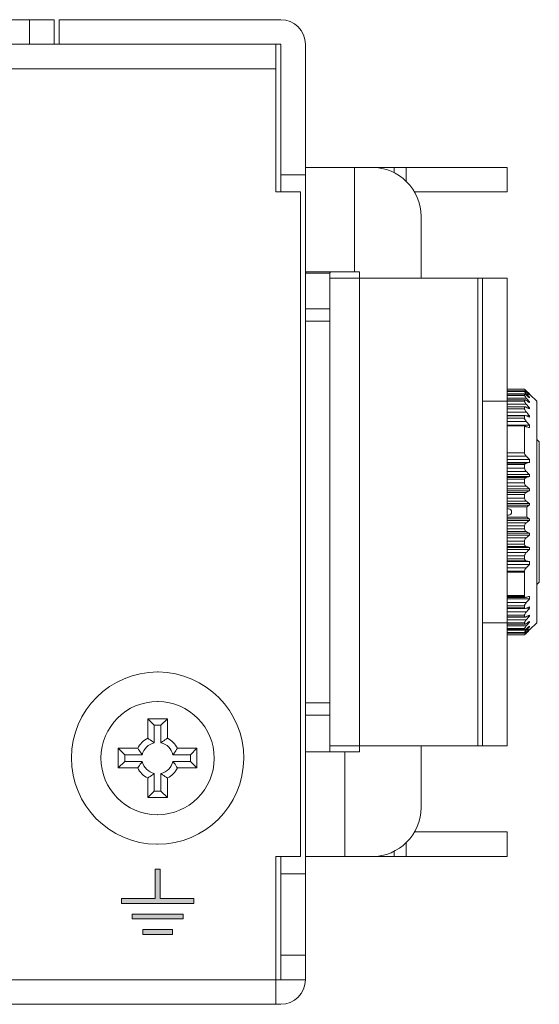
# Model space of a CAD drawing. Header units: millimetres. Extents: x 38 to 345, y 39 to 594.
# Tile 9 of 46: x 207 to 228, y 279 to 319. Entities that reach past the tile are written whole.
import ezdxf

# ---------------------------------------------------------------- set-up
doc = ezdxf.new("R2010")
doc.units = ezdxf.units.MM
doc.layers.add('PRINT', color=7, linetype='Continuous')

msp = doc.modelspace()

# ---------------------------------------------------------------- hatches: boundary and pattern name
at = {"layer": 'PRINT', "lineweight": 0}
h = msp.add_hatch(color=256, dxfattribs=at)
h.dxf.hatch_style = 1
h.paths.add_polyline_path([(212.174, 284.538), (212.374, 284.538), (212.374, 283.336), (213.745, 283.336), (213.745, 283.136), (210.804, 283.136), (210.804, 283.336), (212.174, 283.336)])
h.paths.add_polyline_path([(212.877, 281.883), (212.877, 282.083), (211.672, 282.083), (211.672, 281.883)])
h.paths.add_polyline_path([(211.238, 282.51), (211.238, 282.71), (213.311, 282.71), (213.311, 282.51)])

# ---------------------------------------------------------------- linework, layer by layer
at = {"color": 7, "linetype": 'Continuous', "lineweight": 0}
for p, q in [((207.074, 319.044), (139.274, 319.044)), ((208.074, 319.044), (207.074, 319.044)), ((207.074, 318.044), (207.074, 319.044)), ((208.074, 319.044), (208.074, 318.044)), ((217.274, 319.044), (208.274, 319.044)), ((208.274, 318.044), (208.274, 319.044)), ((207.074, 318.044), (139.774, 318.044)), ((207.074, 318.044), (208.074, 318.044)), ((208.074, 318.044), (208.274, 318.044)), ((217.074, 318.044), (208.274, 318.044)), ((217.274, 318.044), (217.074, 318.044)), ((217.074, 317.044), (217.074, 318.044)), ((217.274, 318.044), (217.274, 312.744)), ((218.274, 318.044), (218.274, 313.044)), ((217.074, 317.044), (139.774, 317.044)), ((217.074, 317.044), (217.074, 312.044)), ((219.273, 313.044), (218.274, 313.044)), ((218.274, 313.044), (218.274, 312.744)), ((220.274, 313.044), (219.273, 313.044)), ((220.274, 313.044), (220.974, 313.044)), ((220.274, 313.044), (220.274, 308.794)), ((221.876, 313.044), (220.974, 313.044)), ((222.368, 313.044), (221.876, 313.044)), ((221.876, 312.824), (221.876, 313.044)), ((226.474, 313.044), (222.368, 313.044)), ((222.368, 313.044), (222.368, 312.476)), ((226.474, 313.044), (226.474, 312.044)), ((217.274, 312.744), (218.274, 312.744)), ((217.274, 312.044), (217.274, 312.744)), ((218.274, 308.794), (218.274, 312.744)), ((218.074, 312.044), (217.074, 312.044)), ((218.074, 285.044), (218.074, 312.044)), ((222.706, 312.044), (226.474, 312.044)), ((222.974, 311.044), (222.974, 308.544)), ((218.274, 307.294), (218.274, 308.794)), ((218.275, 308.764), (218.274, 308.751)), ((218.31, 308.751), (218.274, 308.751)), ((218.31, 308.794), (218.379, 308.794)), ((219.274, 308.751), (218.31, 308.751)), ((218.379, 308.794), (219.17, 308.794)), ((219.17, 308.794), (219.4, 308.794)), ((219.274, 308.544), (219.274, 308.751)), ((219.274, 289.544), (219.274, 308.544)), ((220.316, 308.544), (219.274, 308.544)), ((219.4, 308.794), (220.167, 308.794)), ((220.167, 308.794), (220.274, 308.794)), ((220.474, 308.794), (220.274, 308.794)), ((220.474, 308.544), (220.316, 308.544)), ((220.474, 308.544), (220.474, 308.794)), ((225.274, 308.544), (220.474, 308.544)), ((220.474, 308.544), (220.474, 289.544)), ((225.474, 308.544), (225.274, 308.544)), ((225.274, 289.544), (225.274, 308.544)), ((225.474, 308.544), (226.474, 308.544)), ((225.474, 308.544), (225.474, 303.544)), ((226.474, 303.544), (226.474, 308.544)), ((218.274, 307.294), (218.274, 306.794)), ((218.274, 307.294), (219.274, 307.294)), ((218.274, 291.294), (218.274, 306.794)), ((219.274, 306.794), (218.274, 306.794)), ((226.474, 304.039), (227.174, 304.039)), ((227.174, 304.029), (226.474, 304.029)), ((227.174, 304.039), (227.246, 303.97)), ((227.174, 304.029), (227.174, 304.039)), ((227.21, 303.986), (227.174, 304.029)), ((226.474, 303.971), (227.174, 303.971)), ((227.174, 303.943), (226.474, 303.943)), ((227.246, 303.847), (226.474, 303.847)), ((226.474, 303.826), (227.174, 303.826)), ((227.174, 303.779), (226.474, 303.779)), ((227.246, 303.671), (226.474, 303.671)), ((226.474, 303.607), (227.174, 303.607)), ((226.474, 303.605), (227.174, 303.605)), ((227.174, 303.943), (227.174, 303.971)), ((227.174, 303.787), (227.174, 303.826)), ((227.174, 303.826), (227.176, 303.826)), ((227.174, 303.779), (227.174, 303.787)), ((227.174, 303.605), (227.183, 303.607)), ((227.174, 303.573), (227.174, 303.605)), ((227.176, 303.826), (227.188, 303.823)), ((227.183, 303.607), (227.188, 303.607)), ((227.188, 303.823), (227.246, 303.784)), ((227.246, 303.947), (227.209, 303.947)), ((227.246, 303.947), (227.21, 303.986)), ((227.246, 303.97), (227.268, 303.949)), ((227.246, 303.97), (227.268, 303.949)), ((227.262, 303.931), (227.246, 303.947)), ((227.262, 303.931), (227.246, 303.947)), ((227.268, 303.823), (227.246, 303.847)), ((227.268, 303.823), (227.246, 303.847)), ((227.268, 303.925), (227.262, 303.931)), ((227.268, 303.925), (227.262, 303.931)), ((227.268, 303.949), (227.273, 303.943)), ((227.268, 303.949), (227.273, 303.943)), ((227.277, 303.812), (227.268, 303.823)), ((227.277, 303.812), (227.268, 303.823)), ((227.348, 303.703), (227.374, 303.703)), ((227.374, 303.811), (227.353, 303.834)), ((227.374, 303.811), (227.353, 303.834)), ((227.362, 303.811), (227.374, 303.811)), ((227.396, 303.822), (227.374, 303.844)), ((227.374, 303.843), (227.374, 303.844)), ((227.374, 303.8), (227.374, 303.811)), ((227.374, 303.682), (227.374, 303.703)), ((227.674, 303.544), (227.396, 303.822)), ((225.474, 303.544), (225.474, 294.544)), ((226.474, 303.544), (225.474, 303.544)), ((226.474, 303.544), (226.474, 294.544)), ((227.174, 303.54), (226.474, 303.54)), ((227.246, 303.422), (226.474, 303.422)), ((226.474, 303.319), (227.174, 303.319)), ((226.474, 303.313), (227.174, 303.313)), ((227.174, 303.231), (226.474, 303.231)), ((227.174, 303.54), (227.174, 303.573)), ((227.174, 303.319), (227.191, 303.319)), ((227.174, 303.313), (227.191, 303.319)), ((227.174, 303.231), (227.174, 303.313)), ((227.3, 303.27), (227.374, 303.27)), ((227.328, 303.522), (227.374, 303.522)), ((227.374, 303.491), (227.374, 303.522)), ((227.374, 303.229), (227.374, 303.27)), ((227.674, 302.544), (227.674, 303.544)), ((227.246, 303.104), (226.474, 303.104)), ((226.474, 302.966), (227.174, 302.966)), ((226.474, 302.953), (227.174, 302.953)), ((227.174, 302.855), (226.474, 302.855)), ((227.174, 302.966), (227.202, 302.966)), ((227.174, 302.855), (227.174, 302.953)), ((227.202, 302.966), (227.246, 302.955)), ((227.253, 302.952), (227.374, 302.952)), ((227.374, 302.902), (227.374, 302.952)), ((227.246, 302.722), (226.474, 302.722)), ((226.474, 302.572), (227.374, 302.572)), ((226.474, 302.542), (227.174, 302.542)), ((227.174, 301.448), (227.174, 302.542)), ((227.374, 302.473), (227.374, 302.572)), ((227.674, 299.044), (227.674, 302.544)), ((227.774, 301.894), (227.674, 301.994)), ((227.774, 300.92), (227.774, 301.894)), ((227.174, 301.448), (226.474, 301.448)), ((227.247, 301.306), (226.474, 301.306)), ((226.474, 301.178), (227.374, 301.178)), ((227.374, 301.049), (226.474, 301.049)), ((226.474, 301.026), (227.246, 301.026)), ((226.474, 300.968), (227.174, 300.968)), ((227.174, 300.825), (226.474, 300.825)), ((227.174, 300.825), (227.174, 300.968)), ((227.184, 300.78), (227.174, 300.825)), ((227.246, 301.026), (227.374, 301.049)), ((227.374, 301.049), (227.374, 301.178)), ((227.774, 300.893), (227.774, 300.92)), ((227.774, 299.744), (227.774, 300.893)), ((227.246, 300.687), (226.474, 300.687)), ((226.474, 300.567), (227.374, 300.567)), ((227.374, 300.486), (226.474, 300.486)), ((226.474, 300.445), (227.246, 300.445)), ((227.374, 300.486), (227.374, 300.567)), ((226.474, 300.374), (227.174, 300.374)), ((227.174, 300.226), (226.474, 300.226)), ((227.246, 300.091), (226.474, 300.091)), ((227.174, 300.226), (227.174, 300.374)), ((227.178, 300.199), (227.174, 300.226)), ((226.474, 299.985), (227.374, 299.985)), ((227.374, 299.901), (226.474, 299.901)), ((226.474, 299.842), (227.246, 299.842)), ((226.474, 299.759), (227.174, 299.759)), ((227.174, 299.607), (226.474, 299.607)), ((227.174, 299.607), (227.174, 299.759)), ((227.374, 299.901), (227.374, 299.985)), ((227.774, 299.708), (227.774, 299.744)), ((227.774, 299.52), (227.774, 299.708)), ((227.246, 299.48), (226.474, 299.48)), ((226.474, 299.388), (227.374, 299.388)), ((227.374, 299.319), (226.474, 299.319)), ((226.474, 299.259), (227.274, 299.259)), ((227.274, 299.044), (227.274, 299.259)), ((227.374, 299.319), (227.374, 299.388)), ((227.774, 299.488), (227.774, 299.52)), ((227.774, 299.044), (227.774, 299.488)), ((227.274, 298.828), (226.474, 298.828)), ((227.274, 298.828), (227.274, 299.044)), ((227.674, 295.544), (227.674, 299.044)), ((227.774, 298.596), (227.774, 299.044)), ((226.474, 298.769), (227.374, 298.769)), ((227.374, 298.7), (226.474, 298.7)), ((226.474, 298.607), (227.246, 298.607)), ((226.474, 298.48), (227.174, 298.48)), ((227.174, 298.354), (227.174, 298.48)), ((227.374, 298.7), (227.374, 298.769)), ((227.774, 298.567), (227.774, 298.596)), ((227.774, 298.376), (227.774, 298.567)), ((227.174, 298.354), (226.474, 298.354)), ((227.246, 298.245), (226.474, 298.245)), ((226.474, 298.186), (227.374, 298.186)), ((227.374, 298.102), (226.474, 298.102)), ((227.374, 298.102), (227.374, 298.186)), ((227.774, 298.344), (227.774, 298.376)), ((227.774, 297.194), (227.774, 298.344)), ((226.474, 297.996), (227.246, 297.996)), ((226.474, 297.862), (227.174, 297.862)), ((227.174, 297.739), (226.474, 297.739)), ((227.246, 297.642), (226.474, 297.642)), ((226.474, 297.601), (227.374, 297.601)), ((227.174, 297.862), (227.178, 297.889)), ((227.174, 297.739), (227.174, 297.862)), ((227.374, 297.52), (227.374, 297.601)), ((227.374, 297.52), (226.474, 297.52)), ((226.474, 297.4), (227.246, 297.4)), ((226.474, 297.262), (227.174, 297.262)), ((227.174, 297.262), (227.184, 297.307)), ((227.174, 297.144), (227.174, 297.262)), ((227.174, 297.144), (226.474, 297.144)), ((227.246, 297.061), (226.474, 297.061)), ((226.474, 297.038), (227.374, 297.038)), ((227.374, 296.909), (226.474, 296.909)), ((227.374, 297.038), (227.246, 297.061)), ((227.374, 296.909), (227.374, 297.038)), ((227.774, 297.167), (227.774, 297.194)), ((227.774, 296.194), (227.774, 297.167)), ((226.474, 296.782), (227.247, 296.782)), ((226.474, 296.639), (227.174, 296.639)), ((227.174, 296.599), (226.474, 296.599)), ((227.174, 296.599), (227.174, 296.639)), ((227.174, 296.599), (227.174, 295.65)), ((227.774, 296.194), (227.674, 296.094)), ((226.474, 295.65), (227.174, 295.65)), ((227.174, 295.617), (226.474, 295.617)), ((227.174, 295.617), (227.174, 295.65)), ((227.374, 295.515), (227.374, 295.614)), ((226.474, 295.576), (227.22, 295.576)), ((227.374, 295.515), (226.474, 295.515)), ((226.474, 295.365), (227.246, 295.365)), ((226.474, 295.232), (227.174, 295.232)), ((227.174, 295.151), (227.174, 295.232)), ((227.247, 295.58), (227.22, 295.576)), ((227.674, 294.544), (227.674, 295.544)), ((227.174, 295.151), (226.474, 295.151)), ((226.474, 295.123), (227.207, 295.123)), ((226.474, 294.983), (227.246, 294.983)), ((226.474, 294.856), (227.174, 294.856)), ((227.174, 294.788), (227.174, 294.856)), ((227.246, 295.132), (227.207, 295.123)), ((227.374, 295.135), (227.253, 295.135)), ((227.374, 294.817), (227.3, 294.817)), ((227.374, 295.135), (227.374, 295.186)), ((227.374, 294.817), (227.374, 294.858)), ((225.474, 294.544), (225.474, 289.544)), ((225.474, 294.544), (226.474, 294.544)), ((227.174, 294.788), (226.474, 294.788)), ((226.474, 294.77), (227.196, 294.77)), ((226.474, 294.665), (227.246, 294.665)), ((226.474, 294.547), (227.174, 294.547)), ((226.474, 289.544), (226.474, 294.544)), ((227.174, 294.493), (226.474, 294.493)), ((226.474, 294.483), (227.174, 294.483)), ((226.474, 294.416), (227.246, 294.416)), ((227.174, 294.493), (227.174, 294.547)), ((227.174, 294.483), (227.187, 294.483)), ((227.374, 294.565), (227.328, 294.565)), ((227.374, 294.565), (227.374, 294.597)), ((227.374, 294.384), (227.374, 294.405)), ((227.674, 294.544), (227.396, 294.265)), ((226.474, 294.308), (227.174, 294.308)), ((227.174, 294.269), (226.474, 294.269)), ((226.474, 294.265), (227.174, 294.265)), ((226.474, 294.24), (227.246, 294.24)), ((226.474, 294.144), (227.174, 294.144)), ((227.174, 294.121), (226.474, 294.121)), ((226.474, 294.12), (227.174, 294.12)), ((226.474, 294.058), (227.174, 294.058)), ((227.174, 294.05), (226.474, 294.05)), ((227.174, 294.269), (227.174, 294.308)), ((227.181, 294.265), (227.174, 294.269)), ((227.174, 294.14), (227.174, 294.144)), ((227.174, 294.132), (227.174, 294.14)), ((227.174, 294.121), (227.174, 294.132)), ((227.174, 294.12), (227.176, 294.12)), ((227.236, 294.107), (227.174, 294.05)), ((227.174, 294.058), (227.21, 294.101)), ((227.174, 294.05), (227.174, 294.058)), ((227.209, 294.14), (227.246, 294.14)), ((227.21, 294.101), (227.246, 294.14)), ((227.246, 294.24), (227.268, 294.264)), ((227.246, 294.24), (227.268, 294.264)), ((227.246, 294.14), (227.262, 294.157)), ((227.246, 294.14), (227.262, 294.157)), ((227.268, 294.138), (227.246, 294.117)), ((227.268, 294.138), (227.246, 294.117)), ((227.262, 294.157), (227.268, 294.163)), ((227.262, 294.157), (227.268, 294.163)), ((227.268, 294.264), (227.277, 294.275)), ((227.268, 294.264), (227.277, 294.275)), ((227.273, 294.144), (227.268, 294.138)), ((227.273, 294.144), (227.268, 294.138)), ((227.289, 294.159), (227.273, 294.144)), ((227.289, 294.159), (227.273, 294.144)), ((227.31, 294.18), (227.289, 294.159)), ((227.31, 294.18), (227.289, 294.159)), ((227.332, 294.202), (227.31, 294.18)), ((227.332, 294.202), (227.31, 294.18)), ((227.353, 294.223), (227.332, 294.202)), ((227.353, 294.223), (227.332, 294.202)), ((227.374, 294.384), (227.348, 294.384)), ((227.353, 294.254), (227.374, 294.276)), ((227.353, 294.254), (227.374, 294.276)), ((227.353, 294.223), (227.374, 294.244)), ((227.353, 294.223), (227.374, 294.244)), ((227.374, 294.244), (227.353, 294.223)), ((227.374, 294.244), (227.353, 294.223)), ((227.374, 294.276), (227.362, 294.276)), ((227.374, 294.276), (227.374, 294.287)), ((227.396, 294.265), (227.374, 294.244)), ((227.374, 294.244), (227.374, 294.244)), ((218.274, 291.294), (218.274, 290.794)), ((218.274, 291.294), (219.274, 291.294)), ((212.139, 290.379), (211.874, 290.644)), ((211.874, 290.644), (212.674, 290.644)), ((211.874, 289.85), (211.874, 290.644)), ((212.41, 290.379), (212.674, 290.644)), ((212.674, 290.644), (212.674, 289.85)), ((219.274, 290.794), (218.274, 290.794)), ((218.274, 289.294), (218.274, 290.794)), ((212.139, 290.379), (212.41, 290.379)), ((212.139, 289.664), (212.139, 290.379)), ((212.41, 290.379), (212.41, 289.664)), ((210.939, 289.179), (210.674, 289.444)), ((210.674, 289.444), (211.468, 289.444)), ((210.674, 288.644), (210.674, 289.444)), ((213.081, 289.444), (213.874, 289.444)), ((213.61, 289.179), (213.874, 289.444)), ((213.874, 289.444), (213.874, 288.644)), ((219.074, 289.294), (218.274, 289.294)), ((218.274, 285.044), (218.274, 289.294)), ((219.261, 289.294), (219.074, 289.294)), ((219.874, 289.294), (219.261, 289.294)), ((219.274, 289.544), (220.316, 289.544)), ((219.274, 289.294), (219.274, 289.544)), ((219.874, 289.294), (220.474, 289.294)), ((219.874, 289.294), (219.874, 285.044)), ((220.316, 289.544), (220.474, 289.544)), ((220.474, 289.544), (225.274, 289.544)), ((220.474, 289.294), (220.474, 289.544)), ((222.974, 289.544), (222.974, 287.044)), ((225.274, 289.544), (225.474, 289.544)), ((226.474, 289.544), (225.474, 289.544)), ((210.939, 288.908), (210.674, 288.644)), ((210.939, 289.179), (211.653, 289.179)), ((210.939, 288.908), (210.939, 289.179)), ((211.653, 288.908), (210.939, 288.908)), ((212.895, 289.179), (213.61, 289.179)), ((213.61, 288.908), (212.895, 288.908)), ((213.61, 289.179), (213.61, 288.908)), ((213.61, 288.908), (213.874, 288.644)), ((211.468, 288.644), (210.674, 288.644)), ((212.139, 287.708), (212.139, 288.423)), ((212.41, 288.423), (212.41, 287.708)), ((213.874, 288.644), (213.081, 288.644)), ((211.874, 287.444), (211.874, 288.237)), ((212.674, 288.237), (212.674, 287.444)), ((212.139, 287.708), (211.874, 287.444)), ((212.41, 287.708), (212.139, 287.708)), ((212.41, 287.708), (212.674, 287.444)), ((212.674, 287.444), (211.874, 287.444)), ((226.474, 286.044), (222.706, 286.044)), ((226.474, 285.044), (226.474, 286.044)), ((222.368, 285.612), (222.368, 285.044)), ((221.876, 285.044), (221.876, 285.263)), ((217.074, 285.044), (217.074, 280.044)), ((217.074, 285.044), (218.074, 285.044)), ((217.274, 284.344), (217.274, 285.044)), ((218.274, 285.044), (219.274, 285.044)), ((218.274, 284.344), (218.274, 285.044)), ((219.274, 285.044), (219.874, 285.044)), ((220.974, 285.044), (219.874, 285.044)), ((220.974, 285.044), (221.876, 285.044)), ((221.876, 285.044), (222.368, 285.044)), ((222.368, 285.044), (226.474, 285.044)), ((217.274, 284.344), (218.274, 284.344)), ((217.274, 284.344), (217.274, 281.044)), ((218.274, 284.344), (218.274, 281.044)), ((217.274, 281.044), (217.274, 280.044)), ((217.274, 281.044), (218.274, 281.044)), ((218.274, 280.044), (218.274, 281.044)), ((149.274, 280.044), (217.074, 280.044)), ((217.274, 280.044), (217.074, 280.044)), ((217.074, 279.044), (217.074, 280.044)), ((218.274, 280.044), (217.274, 280.044)), ((217.074, 279.044), (149.274, 279.044)), ((217.274, 279.044), (217.074, 279.044))]:
    msp.add_line(p, q, dxfattribs=at)
for centre, radius, start, end in [((217.274, 318.044), 1, 0, 90), ((220.974, 311.044), 2, 0, 90), ((205.826, 279.95), 32.143, 47.9032, 48.2108), ((207.925, 279.328), 31.167, 51.3891, 51.6905), ((199.398, 279.558), 36.836, 40.5831, 40.8891), ((201.946, 280.024), 34.82, 43.1412, 43.3467), ((204.034, 280.365), 33.106, 45.169, 45.4149), ((200.779, 280.108), 35.554, 41.5793, 41.8142), ((209.969, 277.937), 30.918, 55.7397, 56.027), ((198.792, 279.237), 37.344, 40.0579, 40.363), ((211.83, 275.116), 32.124, 61.0602, 61.3215), ((227.7, 303.489), 0.595, 219.5003, 220.2885), ((198.704, 278.909), 37.417, 39.9835, 40.2885), ((213.39, 269.286), 36.408, 67.412, 67.6306), ((227.608, 303.033), 0.478, 216.8474, 220.6829), ((199.13, 278.571), 37.064, 40.357, 40.6627), ((213.888, 252.605), 51.659, 74.8672, 75.0129), ((202.078, 276.206), 35.546, 44.6295, 44.9199), ((205.137, 276.793), 32.553, 46.9138, 47.2224), ((214.214, 341.492), 43.066, 287.6148, 287.794), ((207.225, 275.855), 31.436, 50.1367, 50.4408), ((227.331, 299.617), 0.157, 183.3518, 186.2876), ((212.91, 331.177), 34.459, 294.5853, 294.8202), ((209.302, 274.342), 30.885, 54.1865, 54.4796), ((211.629, 325.644), 30.675, 300.6655, 300.8829), ((226.524, 299.044), 0.125, 90, 113.6343), ((226.524, 299.044), 0.125, 246.362, 270), ((226.524, 299.044), 0.125, 270, 90), ((211.629, 272.443), 30.675, 59.1171, 59.3345), ((227.331, 298.471), 0.157, 173.7218, 176.6819), ((209.302, 323.745), 30.885, 305.5204, 305.8135), ((212.91, 266.91), 34.459, 65.1798, 65.4147), ((207.225, 322.232), 31.436, 309.5592, 309.8633), ((214.214, 256.596), 43.066, 72.206, 72.3852), ((205.137, 321.294), 32.553, 312.7776, 313.0862), ((202.078, 321.881), 35.546, 315.0801, 315.3705), ((213.888, 345.482), 51.659, 284.9871, 285.1328), ((227.608, 295.054), 0.478, 139.3127, 143.1533), ((199.137, 319.511), 37.056, 319.3374, 319.643), ((227.7, 294.598), 0.595, 139.7121, 140.4997), ((213.39, 328.801), 36.408, 292.3694, 292.588), ((198.701, 319.181), 37.422, 319.7116, 320.0164), ((211.83, 322.971), 32.124, 298.6785, 298.9398), ((198.792, 318.85), 37.344, 319.637, 319.9421), ((209.969, 320.15), 30.918, 303.973, 304.2603), ((199.398, 318.529), 36.836, 319.1109, 319.4169), ((207.925, 318.759), 31.167, 308.3095, 308.6109), ((222.529, 298.912), 6.726, 314.4043, 314.5258), ((205.826, 318.137), 32.143, 311.7892, 312.0968), ((201.947, 318.063), 34.819, 316.6533, 316.8588), ((200.779, 317.98), 35.554, 318.1858, 318.4207), ((212.274, 289.044), 3.5, 90, 269.5311), ((212.274, 289.044), 3.5, 89.5311, 90), ((212.274, 289.044), 3.5, 270, 89.5311), ((212.274, 289.044), 2.3, 90, 269.5464), ((212.274, 289.044), 2.3, 89.5464, 90), ((212.274, 289.044), 2.3, 270, 89.5464), ((212.274, 289.044), 0.9, 116.3878, 153.6122), ((212.274, 289.044), 0.636, 102.3117, 167.6883), ((212.274, 289.044), 0.636, 12.3117, 77.6883), ((212.274, 289.044), 0.9, 26.3878, 63.6122), ((212.274, 289.044), 0.636, 192.3117, 257.6883), ((212.274, 289.044), 0.636, 282.3117, 347.6883), ((212.274, 289.044), 0.9, 206.3878, 243.6122), ((212.274, 289.044), 0.9, 296.3878, 333.6122), ((220.974, 287.044), 2, 270, 0), ((212.274, 289.044), 2.3, 269.5464, 270), ((212.274, 289.044), 3.5, 269.5311, 270), ((217.274, 280.044), 1, 270, 0)]:
    msp.add_arc(centre, radius, start, end, dxfattribs=at)
for points, knots in [([(218.31, 308.794), (218.302, 308.794), (218.284, 308.789), (218.277, 308.772), (218.275, 308.764)], [0, 0, 0, 0, 0.499345, 1, 1, 1, 1]), ([(219.274, 308.751), (219.274, 308.76), (219.274, 308.775), (219.282, 308.79), (219.287, 308.792)], [0, 0, 0, 0, 0.629162, 1, 1, 1, 1]), ([(227.174, 303.971), (227.179, 303.97), (227.188, 303.963), (227.205, 303.951), (227.224, 303.935), (227.239, 303.922), (227.246, 303.916)], [0, 0, 0, 0, 0.147938, 0.379273, 0.669551, 1, 1, 1, 1]), ([(227.246, 303.847), (227.237, 303.857), (227.221, 303.875), (227.2, 303.902), (227.185, 303.922), (227.177, 303.935), (227.175, 303.94), (227.174, 303.943)], [0, 0, 0, 0, 0.324855, 0.618374, 0.854825, 0.940843, 1, 1, 1, 1]), ([(227.246, 303.671), (227.237, 303.681), (227.221, 303.701), (227.199, 303.73), (227.185, 303.753), (227.177, 303.769), (227.175, 303.776), (227.174, 303.779)], [0, 0, 0, 0, 0.30795, 0.593391, 0.834058, 0.928157, 1, 1, 1, 1]), ([(227.188, 303.607), (227.192, 303.606), (227.201, 303.604), (227.221, 303.594), (227.236, 303.585), (227.246, 303.578)], [0, 0, 0, 0, 0.192481, 0.428031, 1, 1, 1, 1]), ([(227.246, 303.422), (227.237, 303.432), (227.22, 303.453), (227.199, 303.484), (227.183, 303.513), (227.175, 303.532), (227.174, 303.54)], [0, 0, 0, 0, 0.293491, 0.572075, 0.816583, 1, 1, 1, 1]), ([(227.241, 303.11), (227.224, 303.13), (227.202, 303.16), (227.181, 303.202), (227.175, 303.222), (227.174, 303.231)], [0, 0, 0, 0, 0.554188, 0.80107, 1, 1, 1, 1]), ([(227.191, 303.319), (227.2, 303.319), (227.219, 303.314), (227.236, 303.305), (227.246, 303.3)], [0, 0, 0, 0, 0.438125, 1, 1, 1, 1]), ([(227.174, 302.953), (227.177, 302.957), (227.186, 302.965), (227.197, 302.966), (227.202, 302.966)], [0, 0, 0, 0, 0.478422, 1, 1, 1, 1]), ([(227.226, 302.747), (227.213, 302.764), (227.195, 302.791), (227.179, 302.829), (227.175, 302.847), (227.174, 302.855)], [0, 0, 0, 0, 0.54063, 0.787797, 1, 1, 1, 1]), ([(227.174, 302.542), (227.187, 302.539), (227.212, 302.529), (227.236, 302.515), (227.247, 302.507)], [0, 0, 0, 0, 0.469858, 1, 1, 1, 1]), ([(227.192, 301.383), (227.19, 301.388), (227.181, 301.409), (227.175, 301.431), (227.174, 301.448)], [0, 0, 0, 0, 0.258084, 1, 1, 1, 1]), ([(227.247, 301.306), (227.242, 301.311), (227.22, 301.334), (227.202, 301.361), (227.192, 301.383)], [0, 0, 0, 0, 0.241346, 1, 1, 1, 1]), ([(227.174, 300.968), (227.177, 300.976), (227.185, 300.992), (227.207, 301.016), (227.231, 301.024), (227.246, 301.026)], [0, 0, 0, 0, 0.277656, 0.527906, 1, 1, 1, 1]), ([(227.174, 300.374), (227.179, 300.392), (227.198, 300.424), (227.23, 300.441), (227.246, 300.445)], [0, 0, 0, 0, 0.532883, 1, 1, 1, 1]), ([(227.246, 300.687), (227.239, 300.693), (227.213, 300.72), (227.193, 300.753), (227.184, 300.78)], [0, 0, 0, 0, 0.237291, 1, 1, 1, 1]), ([(227.246, 300.091), (227.23, 300.104), (227.201, 300.137), (227.183, 300.177), (227.178, 300.199)], [0, 0, 0, 0, 0.47626, 1, 1, 1, 1]), ([(227.174, 299.759), (227.18, 299.779), (227.198, 299.813), (227.23, 299.835), (227.246, 299.842)], [0, 0, 0, 0, 0.535467, 1, 1, 1, 1]), ([(227.246, 299.48), (227.228, 299.493), (227.194, 299.528), (227.178, 299.574), (227.175, 299.599)], [0, 0, 0, 0, 0.46825, 1, 1, 1, 1]), ([(227.175, 298.488), (227.178, 298.513), (227.194, 298.559), (227.228, 298.595), (227.246, 298.607)], [0, 0, 0, 0, 0.531752, 1, 1, 1, 1]), ([(227.246, 298.245), (227.227, 298.254), (227.19, 298.284), (227.176, 298.33), (227.174, 298.354)], [0, 0, 0, 0, 0.455455, 1, 1, 1, 1]), ([(227.246, 297.642), (227.237, 297.645), (227.219, 297.653), (227.196, 297.674), (227.18, 297.703), (227.175, 297.726), (227.174, 297.739)], [0, 0, 0, 0, 0.22093, 0.453232, 0.709895, 1, 1, 1, 1]), ([(227.178, 297.889), (227.183, 297.91), (227.201, 297.95), (227.23, 297.983), (227.246, 297.996)], [0, 0, 0, 0, 0.52374, 1, 1, 1, 1]), ([(227.184, 297.307), (227.187, 297.317), (227.202, 297.351), (227.226, 297.382), (227.246, 297.4)], [0, 0, 0, 0, 0.262397, 1, 1, 1, 1]), ([(227.246, 297.061), (227.237, 297.062), (227.22, 297.068), (227.196, 297.085), (227.18, 297.111), (227.175, 297.133), (227.174, 297.144)], [0, 0, 0, 0, 0.225902, 0.456083, 0.708361, 1, 1, 1, 1]), ([(227.174, 296.639), (227.175, 296.645), (227.177, 296.667), (227.185, 296.689), (227.192, 296.704)], [0, 0, 0, 0, 0.239435, 1, 1, 1, 1]), ([(227.192, 296.704), (227.196, 296.711), (227.211, 296.739), (227.231, 296.765), (227.247, 296.782)], [0, 0, 0, 0, 0.257803, 1, 1, 1, 1]), ([(227.22, 295.576), (227.209, 295.576), (227.192, 295.58), (227.177, 295.599), (227.175, 295.611), (227.174, 295.617)], [0, 0, 0, 0, 0.476723, 0.717075, 1, 1, 1, 1]), ([(227.174, 295.232), (227.175, 295.24), (227.179, 295.258), (227.195, 295.296), (227.213, 295.323), (227.226, 295.34)], [0, 0, 0, 0, 0.212203, 0.45937, 1, 1, 1, 1]), ([(227.207, 295.123), (227.199, 295.123), (227.187, 295.126), (227.177, 295.139), (227.175, 295.147), (227.174, 295.151)], [0, 0, 0, 0, 0.485839, 0.722997, 1, 1, 1, 1]), ([(227.174, 294.856), (227.175, 294.865), (227.181, 294.885), (227.202, 294.927), (227.224, 294.957), (227.241, 294.977)], [0, 0, 0, 0, 0.19893, 0.445812, 1, 1, 1, 1]), ([(227.196, 294.77), (227.191, 294.77), (227.183, 294.772), (227.176, 294.78), (227.175, 294.786), (227.174, 294.788)], [0, 0, 0, 0, 0.494924, 0.729335, 1, 1, 1, 1]), ([(227.174, 294.547), (227.175, 294.555), (227.183, 294.574), (227.199, 294.603), (227.22, 294.634), (227.237, 294.655), (227.246, 294.665)], [0, 0, 0, 0, 0.183417, 0.427925, 0.706509, 1, 1, 1, 1]), ([(227.187, 294.483), (227.184, 294.483), (227.178, 294.484), (227.175, 294.49), (227.174, 294.493)], [0, 0, 0, 0, 0.510217, 1, 1, 1, 1]), ([(227.174, 294.308), (227.175, 294.311), (227.177, 294.318), (227.185, 294.334), (227.199, 294.357), (227.221, 294.386), (227.237, 294.406), (227.246, 294.416)], [0, 0, 0, 0, 0.071843, 0.165942, 0.406609, 0.69205, 1, 1, 1, 1]), ([(227.246, 294.51), (227.235, 294.502), (227.22, 294.493), (227.2, 294.485), (227.191, 294.483), (227.187, 294.483)], [0, 0, 0, 0, 0.585601, 0.81811, 1, 1, 1, 1]), ([(227.246, 294.787), (227.237, 294.783), (227.221, 294.775), (227.204, 294.77), (227.196, 294.77)], [0, 0, 0, 0, 0.559414, 1, 1, 1, 1]), ([(227.174, 294.144), (227.175, 294.147), (227.177, 294.152), (227.185, 294.165), (227.2, 294.185), (227.221, 294.212), (227.237, 294.23), (227.246, 294.24)], [0, 0, 0, 0, 0.059157, 0.145175, 0.381626, 0.675145, 1, 1, 1, 1]), ([(227.176, 294.12), (227.176, 294.12), (227.175, 294.12), (227.175, 294.12), (227.174, 294.121)], [0, 0, 0, 0, 0.295652, 1, 1, 1, 1]), ([(227.246, 294.172), (227.239, 294.165), (227.226, 294.154), (227.207, 294.138), (227.192, 294.127), (227.182, 294.121), (227.178, 294.12)], [0, 0, 0, 0, 0.333694, 0.624997, 0.855024, 1, 1, 1, 1]), ([(227.246, 294.303), (227.239, 294.298), (227.227, 294.288), (227.209, 294.276), (227.194, 294.268), (227.185, 294.265), (227.181, 294.265)], [0, 0, 0, 0, 0.329516, 0.61621, 0.84506, 1, 1, 1, 1]), ([(212.139, 289.664), (212.117, 289.682), (212.032, 289.748), (211.942, 289.808), (211.874, 289.85)], [0, 0, 0, 0, 0.25834, 1, 1, 1, 1]), ([(212.41, 289.664), (212.432, 289.682), (212.517, 289.748), (212.606, 289.808), (212.674, 289.85)], [0, 0, 0, 0, 0.258337, 1, 1, 1, 1]), ([(211.653, 289.179), (211.636, 289.201), (211.57, 289.286), (211.51, 289.376), (211.468, 289.444)], [0, 0, 0, 0, 0.258337, 1, 1, 1, 1]), ([(212.895, 289.179), (212.913, 289.201), (212.978, 289.286), (213.038, 289.376), (213.081, 289.444)], [0, 0, 0, 0, 0.25834, 1, 1, 1, 1]), ([(211.653, 288.908), (211.636, 288.886), (211.57, 288.801), (211.51, 288.711), (211.468, 288.644)], [0, 0, 0, 0, 0.25834, 1, 1, 1, 1]), ([(212.895, 288.908), (212.913, 288.886), (212.978, 288.801), (213.038, 288.711), (213.081, 288.644)], [0, 0, 0, 0, 0.258337, 1, 1, 1, 1]), ([(212.139, 288.423), (212.117, 288.405), (212.032, 288.339), (211.942, 288.279), (211.874, 288.237)], [0, 0, 0, 0, 0.258337, 1, 1, 1, 1]), ([(212.41, 288.423), (212.432, 288.405), (212.517, 288.339), (212.606, 288.279), (212.674, 288.237)], [0, 0, 0, 0, 0.25834, 1, 1, 1, 1])]:
    msp.add_open_spline(points, degree=3, knots=knots, dxfattribs=at)
msp.add_open_spline([(227.178, 294.12), (227.178, 294.12), (227.177, 294.12), (227.176, 294.12)], degree=3, dxfattribs=at)
at = {"layer": 'PRINT', "lineweight": 0}
for points in [[(212.174, 283.336), (212.174, 284.538)], [(212.174, 284.538), (212.374, 284.538)], [(212.374, 283.336), (212.374, 284.538)], [(212.174, 283.336), (210.804, 283.336)], [(210.804, 283.336), (210.804, 283.136)], [(213.745, 283.336), (212.374, 283.336)], [(213.745, 283.136), (213.745, 283.336)], [(213.745, 283.136), (210.804, 283.136)], [(213.311, 282.71), (211.238, 282.71)], [(211.238, 282.51), (211.238, 282.71)], [(213.311, 282.51), (211.238, 282.51)], [(213.311, 282.71), (213.311, 282.51)], [(212.877, 282.083), (211.672, 282.083)], [(211.672, 281.883), (211.672, 282.083)], [(212.877, 281.883), (212.877, 282.083)], [(212.877, 281.883), (211.672, 281.883)]]:
    msp.add_lwpolyline(points, dxfattribs=at)

doc.saveas('drawing.dxf')
